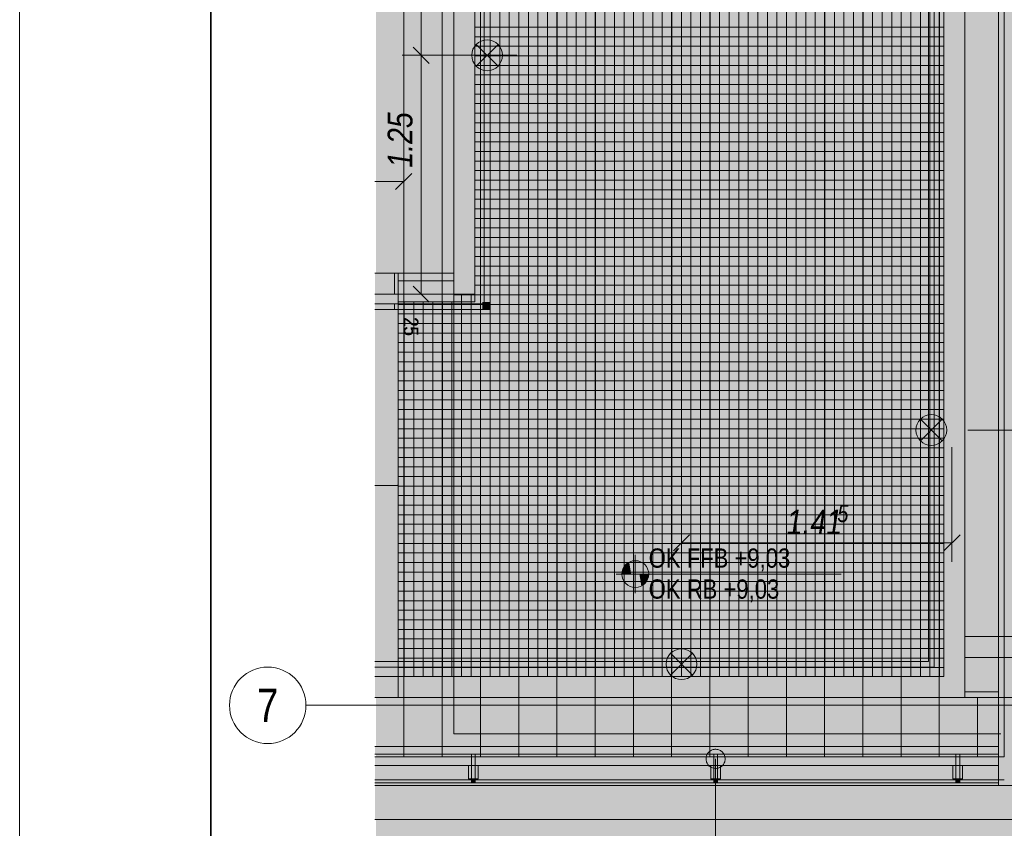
# Model space of a CAD drawing. Extents: x -743 to 300, y 62 to 1112.
# Tile 2 of 179: x -720 to -617, y 207 to 292. Entities that reach past the tile are written whole.
import ezdxf
from ezdxf.enums import TextEntityAlignment as Align
from ezdxf.lldxf.tags import DXFTag

# ---------------------------------------------------------------- set-up
doc = ezdxf.new("R2010")
doc.units = 0
doc.layers.get('0').update_dxf_attribs({"lineweight": 13})
for name, color, linetype, lineweight, true_color in [('00_ E_ST_Handlaufleuchte', 7, 'Continuous', 13, 0xb2b200), ('00_E_ST_Handlaufleuchte_Bem', 7, 'Continuous', 5, 0x7d7d00), ('00_E_ST_Handlaufleuchte_Kabel', 3, 'Continuous', 18, 0x00ff00), ('00_E_ST_Handlaufleuchte–Handlauf-Position', 7, 'Continuous', 5, 0x0000b2), ('30 -33 Aussenwände- 7 Fassade_ Elemente', 7, 'Continuous', 9, 0x00aacc), ('30 -34 Innenwände- 1 tragend', 7, 'Continuous', 13, 0xdd0806), ('30 -34 Innenwände- 6 Elemente', 7, 'Continuous', 9, 0xff6633), ('30 -35 Decken- 2.2 Treppen Außen', 9, 'Continuous', 9, 0x808080), ('30 -36 Dächer- 3 Dachbeläge', 7, 'Continuous', 15, 0x9999ff), ('30 -36 Dächer- 4 Dachbekleidungen', 7, 'Continuous', 9, 0xccccff), ('60- 61 allgemeine Ausstattung- 4 Terrassen', 9, 'Continuous', 9, 0x808080), ('70 -72 Beschriftung- 1 Beschriftung allgemein', 7, 'Continuous', 9, 0xff6633), ('iwb_Layout Achsbezeichung', 1, 'Continuous', 13, 0xff0000), ('iwb_Layout BA_Markierung', 7, 'Continuous', 9, 0xbadcdc)]:
    doc.layers.add(name, color=color, linetype=linetype, lineweight=lineweight, true_color=true_color)
for name, color, linetype, lineweight in [('40 -41 Abwasser_Wasser_Gas- 2 Wasser-1', 7, 'Continuous', 15), ('70 -71 Achsen- 1 Gebäudeachsen', 7, 'STRICHPUNKT2-A06CPV7LL0', 18), ('70 -72 Beschriftung- 5 Höhenkoten-A06CPV7HL0', 7, 'Continuous', 15), ('iwb_Plankopf Rahmen', 7, 'Continuous', 35)]:
    doc.layers.add(name, color=color, linetype=linetype, lineweight=lineweight)
doc.styles.get("Standard").update_dxf_attribs({"font": 'ARIALN.TTF'})
tags = doc.linetypes.add('grob-A06CPV7GL0', pattern=[14, 3, -8, 3]).pattern_tags.tags
tags[8:9] = [DXFTag(74, 4), DXFTag(75, 0), DXFTag(340, '0'), DXFTag(46, 0.0), DXFTag(50, 0.0), DXFTag(44, 0.0), DXFTag(45, 0.0)]
tags[6:7] = [DXFTag(74, 4), DXFTag(75, 0), DXFTag(340, '0'), DXFTag(46, 0.0), DXFTag(50, 0.0), DXFTag(44, 0.0), DXFTag(45, 0.0)]
tags[4:5] = [DXFTag(74, 4), DXFTag(75, 0), DXFTag(340, '0'), DXFTag(46, 0.0), DXFTag(50, 0.0), DXFTag(44, 0.0), DXFTag(45, 0.0)]
tags = doc.linetypes.add('STRICHPUNKT2', pattern=[12.7, 6.35, -3.175, 0, -3.175]).pattern_tags.tags
tags[10:11] = [DXFTag(74, 4), DXFTag(75, 0), DXFTag(340, '0'), DXFTag(46, 0.0), DXFTag(50, 0.0), DXFTag(44, 0.0), DXFTag(45, 0.0)]
tags[8:9] = [DXFTag(74, 4), DXFTag(75, 0), DXFTag(340, '0'), DXFTag(46, 0.0), DXFTag(50, 0.0), DXFTag(44, 0.0), DXFTag(45, 0.0)]
tags[6:7] = [DXFTag(74, 4), DXFTag(75, 0), DXFTag(340, '0'), DXFTag(46, 0.0), DXFTag(50, 0.0), DXFTag(44, 0.0), DXFTag(45, 0.0)]
tags[4:5] = [DXFTag(74, 4), DXFTag(75, 0), DXFTag(340, '0'), DXFTag(46, 0.0), DXFTag(50, 0.0), DXFTag(44, 0.0), DXFTag(45, 0.0)]
tags = doc.linetypes.add('STRICHPUNKT2-A06CPV7LL0', pattern=[12.7, 6.35, -3.175, 0, -3.175]).pattern_tags.tags
tags[10:11] = [DXFTag(74, 4), DXFTag(75, 0), DXFTag(340, '0'), DXFTag(46, 0.0), DXFTag(50, 0.0), DXFTag(44, 0.0), DXFTag(45, 0.0)]
tags[8:9] = [DXFTag(74, 4), DXFTag(75, 0), DXFTag(340, '0'), DXFTag(46, 0.0), DXFTag(50, 0.0), DXFTag(44, 0.0), DXFTag(45, 0.0)]
tags[6:7] = [DXFTag(74, 4), DXFTag(75, 0), DXFTag(340, '0'), DXFTag(46, 0.0), DXFTag(50, 0.0), DXFTag(44, 0.0), DXFTag(45, 0.0)]
tags[4:5] = [DXFTag(74, 4), DXFTag(75, 0), DXFTag(340, '0'), DXFTag(46, 0.0), DXFTag(50, 0.0), DXFTag(44, 0.0), DXFTag(45, 0.0)]

# ---------------------------------------------------------------- blocks, each defined once
blk = doc.blocks.new('Polygon-A06CPV78L0')
at = {"color": 0, "linetype": 'ByBlock', "lineweight": -2, "ltscale": 0.13}
blk.add_solid([(-611.22, 86.2), (-682.36, 86.01), (-611.05, 1083.81), (-682.36, 1083.81)], dxfattribs=at)
blk = doc.blocks.new('Referenz-A06CPV7ML0')
at = {"layer": '30 -33 Aussenwände- 7 Fassade_ Elemente', "color": 0, "linetype": 'Continuous', "ltscale": 0.13}
for p, q in [((-616.65, 220.71), (-616.65, 377.11)), ((-617.25, 221.31), (-617.25, 376.51)), ((-620.79, 372.97), (-620.79, 221.31)), ((-620.79, 372.97), (-620.79, 220.71)), ((-620.79, 221.31), (-617.25, 221.31)), ((-620.79, 220.71), (-616.65, 220.71)), ((-616.65, 212.11), (-682.49, 212.11))]:
    blk.add_line(p, q, dxfattribs=at)
at = {"layer": '30 -33 Aussenwände- 7 Fassade_ Elemente', "color": 0}
for p, q in [((-682.49, 211.51), (-610.25, 211.51)), ((-610.25, 207.97), (-682.49, 207.97))]:
    blk.add_line(p, q, dxfattribs=at)
at = {"layer": '30 -33 Aussenwände- 7 Fassade_ Elemente', "color": 7, "true_color": 0xffffff}
for points in [[(-682.49, 211.51), (-610.25, 211.51), (-610.25, 207.97)], [(-682.49, 211.51), (-610.25, 207.97), (-682.49, 209.69)], [(-682.49, 209.69), (-610.25, 207.97), (-682.49, 207.97)]]:
    blk.add_solid(points, dxfattribs=at)
at = {"layer": '30 -34 Innenwände- 1 tragend', "color": 0, "lineweight": -2}
for p, q in [((-680.05, 265.11), (-674.25, 265.11)), ((-680.05, 220.71), (-680.05, 265.11)), ((-674.25, 265.11), (-674.25, 220.71)), ((-674.25, 220.71), (-680.05, 220.71))]:
    blk.add_line(p, q, dxfattribs=at)
at = {"layer": '30 -34 Innenwände- 6 Elemente', "color": 0, "linetype": 'Continuous', "ltscale": 0.13}
for p, q in [((-671.05, 380.31), (-671.05, 261.91)), ((-670.45, 261.31), (-670.45, 380.91)), ((-624.59, 380.91), (-624.59, 224.51)), ((-623.99, 223.91), (-623.99, 380.31)), ((-672.05, 262.91), (-672.05, 379.31)), ((-622.99, 379.31), (-622.99, 222.91)), ((-674.25, 377.11), (-674.25, 265.11)), ((-620.79, 220.71), (-620.79, 377.11)), ((-674.25, 265.11), (-680.43, 265.11)), ((-680.43, 265.11), (-680.43, 262.91)), ((-680.43, 262.91), (-672.05, 262.91)), ((-671.05, 261.91), (-680.43, 261.91)), ((-680.43, 261.91), (-680.43, 261.31)), ((-680.43, 261.31), (-670.45, 261.31)), ((76.46, 227.11), (-620.79, 227.11)), ((-620.79, 227.11), (-620.79, 224.91)), ((-620.79, 224.91), (76.46, 224.91)), ((-624.59, 224.51), (-680.05, 224.51)), ((-680.05, 224.51), (-680.05, 223.91)), ((-680.05, 223.91), (-623.99, 223.91)), ((-622.99, 222.91), (-680.05, 222.91)), ((-680.05, 222.91), (-680.05, 220.71)), ((-680.05, 220.71), (-620.79, 220.71))]:
    blk.add_line(p, q, dxfattribs=at)
at = {"layer": '30 -35 Decken- 2.2 Treppen Außen', "color": 0, "linetype": 'grob-A06CPV7GL0', "ltscale": 0.13}
for p, q in [((-680.05, 265.11), (-682.49, 265.11)), ((-680.05, 220.71), (-680.05, 265.11)), ((-680.05, 262.91), (-680.05, 265.11)), ((-682.49, 262.91), (-680.05, 262.91)), ((-682.49, 262.91), (-680.05, 262.91)), ((-682.49, 242.91), (-680.05, 242.91)), ((-682.49, 222.91), (-680.05, 222.91)), ((-680.05, 222.91), (-682.49, 222.91)), ((-680.05, 220.71), (-680.05, 222.91)), ((-682.49, 220.71), (-680.05, 220.71))]:
    blk.add_line(p, q, dxfattribs=at)
at = {"layer": '30 -35 Decken- 2.2 Treppen Außen', "color": 0, "linetype": 'Continuous', "ltscale": 0.13}
for p, q in [((-682.49, 265.11), (-680.05, 265.11)), ((-680.05, 265.11), (-682.49, 265.11)), ((-680.05, 265.11), (-680.05, 262.91)), ((-680.05, 220.71), (-680.05, 265.11)), ((-680.05, 262.91), (-680.05, 265.11)), ((-680.05, 262.91), (-682.49, 262.91)), ((-682.49, 262.91), (-680.05, 262.91)), ((-682.49, 262.91), (-680.05, 262.91)), ((-682.49, 261.91), (-680.05, 261.91)), ((-680.05, 261.91), (-682.49, 261.91)), ((-680.05, 261.91), (-680.05, 261.31)), ((-680.05, 261.31), (-680.05, 261.91)), ((-680.05, 261.31), (-682.49, 261.31)), ((-682.49, 261.31), (-680.05, 261.31)), ((-682.49, 242.91), (-680.05, 242.91)), ((-680.05, 224.51), (-682.49, 224.51)), ((-682.49, 224.51), (-680.05, 224.51)), ((-682.49, 223.91), (-680.05, 223.91)), ((-680.05, 223.91), (-682.49, 223.91)), ((-680.05, 223.91), (-680.05, 224.51)), ((-680.05, 224.51), (-680.05, 223.91)), ((-680.05, 222.91), (-682.49, 222.91)), ((-682.49, 222.91), (-680.05, 222.91)), ((-680.05, 222.91), (-682.49, 222.91)), ((-680.05, 220.71), (-680.05, 222.91)), ((-680.05, 220.71), (-680.05, 222.91)), ((-682.49, 220.71), (-680.05, 220.71)), ((-682.49, 220.71), (-680.05, 220.71))]:
    blk.add_line(p, q, dxfattribs=at)
at = {"layer": '30 -35 Decken- 2.2 Treppen Außen', "color": 0, "linetype": 'Continuous', "lineweight": 5, "ltscale": 0.13}
for p, q in [((-680.11, 242.93), (-680.05, 242.91)), ((-680.11, 242.9), (-680.11, 242.93)), ((-680.05, 242.91), (-680.11, 242.9))]:
    blk.add_line(p, q, dxfattribs=at)
at = {"layer": '30 -35 Decken- 2.2 Treppen Außen', "color": 7, "linetype": 'Continuous', "ltscale": 0.13, "true_color": 0xffffff}
for points in [[(-682.49, 265.11), (-680.05, 265.11), (-680.05, 262.91)], [(-682.49, 265.11), (-680.05, 262.91), (-682.49, 262.95)], [(-682.49, 262.95), (-680.05, 262.91), (-682.49, 262.91)], [(-682.49, 261.91), (-680.05, 261.91), (-680.05, 261.31)], [(-682.49, 261.91), (-680.05, 261.31), (-682.49, 261.32)], [(-682.49, 261.32), (-680.05, 261.31), (-682.49, 261.31)], [(-682.49, 223.91), (-680.05, 223.91), (-680.05, 224.51)], [(-682.49, 223.91), (-680.05, 224.51), (-682.49, 224.5)], [(-682.49, 224.5), (-680.05, 224.51), (-682.49, 224.51)], [(-682.49, 220.71), (-680.05, 220.71), (-680.05, 222.91)], [(-682.49, 220.71), (-680.05, 222.91), (-682.49, 222.87)], [(-682.49, 222.87), (-680.05, 222.91), (-682.49, 222.91)]]:
    blk.add_solid(points, dxfattribs=at)
at = {"layer": '30 -35 Decken- 2.2 Treppen Außen', "color": 7, "linetype": 'grob-A06CPV7GL0', "lineweight": 5, "ltscale": 0.13, "true_color": 0xffffff}
for points in [[(-682.49, 222.91), (-680.05, 222.91), (-680.05, 262.91)], [(-682.49, 222.91), (-680.05, 262.91), (-682.49, 246.1)], [(-682.49, 246.1), (-680.05, 262.91), (-682.49, 262.91)]]:
    blk.add_solid(points, dxfattribs=at)
at = {"layer": '30 -36 Dächer- 3 Dachbeläge', "color": 0, "linetype": 'Continuous', "ltscale": 0.15}
for p, q in [((-617.25, 377.11), (-617.25, 211.51)), ((-682.49, 214.51), (-617.25, 214.51)), ((-617.25, 214.51), (-617.25, 211.51)), ((-617.25, 211.51), (-682.49, 211.51)), ((-617.25, 211.51), (76.46, 211.51))]:
    blk.add_line(p, q, dxfattribs=at)
at = {"layer": '30 -36 Dächer- 3 Dachbeläge', "color": 0, "lineweight": 9}
for p, q in [((-671.99, 212.21), (-672.39, 212.21)), ((-672.39, 212.21), (-672.39, 211.81)), ((-671.99, 211.81), (-671.99, 212.21)), ((-646.65, 212.21), (-647.05, 212.21)), ((-647.05, 212.21), (-647.05, 211.81)), ((-646.65, 211.81), (-646.65, 212.21)), ((-621.32, 212.21), (-621.72, 212.21)), ((-621.72, 212.21), (-621.72, 211.81)), ((-621.32, 211.81), (-621.32, 212.21))]:
    blk.add_line(p, q, dxfattribs=at)
at = {"layer": '30 -36 Dächer- 3 Dachbeläge', "color": 0, "lineweight": 0}
for points in [[(-617.25, 211.51), (-617.25, 377.11), (-614.65, 211.51)], [(-614.65, 214.11), (-617.25, 377.11), (-614.65, 377.11)], [(-614.65, 211.51), (-617.25, 377.11), (-614.65, 214.11)], [(-617.25, 211.51), (-682.49, 212.28), (-682.49, 214.51)], [(-617.25, 211.51), (-682.49, 214.51), (-617.25, 214.51)], [(-682.49, 212.28), (-617.25, 211.51), (-682.49, 211.51)], [(-672.39, 212.21), (-671.99, 212.21), (-672.39, 211.81)], [(-672.39, 211.81), (-671.99, 212.21), (-671.99, 211.81)], [(-647.05, 212.21), (-646.65, 212.21), (-647.05, 211.81)], [(-647.05, 211.81), (-646.65, 212.21), (-646.65, 211.81)], [(-621.72, 212.21), (-621.32, 212.21), (-621.72, 211.81)], [(-621.72, 211.81), (-621.32, 212.21), (-621.32, 211.81)]]:
    blk.add_solid(points, dxfattribs=at)
at = {"layer": '30 -36 Dächer- 4 Dachbekleidungen', "color": 0, "linetype": 'Continuous', "ltscale": 0.13}
for p, q in [((76.46, 227.11), (-620.79, 227.11)), ((-620.79, 227.11), (-620.79, 224.91)), ((-620.79, 224.91), (76.46, 224.91)), ((-617.25, 215.61), (-682.49, 215.61)), ((-617.25, 214.81), (-617.25, 215.61)), ((-682.49, 214.81), (-617.25, 214.81)), ((-671.99, 214.81), (-672.39, 214.81)), ((-672.39, 214.81), (-672.39, 213.61)), ((-671.99, 213.61), (-671.99, 214.81)), ((-646.65, 214.81), (-647.05, 214.81)), ((-647.05, 214.81), (-647.05, 213.61)), ((-646.65, 213.61), (-646.65, 214.81)), ((-621.32, 214.81), (-621.72, 214.81)), ((-621.72, 214.81), (-621.72, 213.61)), ((-621.32, 213.61), (-621.32, 214.81)), ((-617.25, 213.61), (-682.49, 213.61)), ((-672.69, 213.61), (-672.69, 212.21)), ((-672.39, 212.21), (-672.39, 213.61)), ((-671.99, 213.61), (-671.99, 212.21)), ((-671.69, 213.61), (-671.69, 212.21)), ((-647.35, 213.61), (-647.35, 212.21)), ((-647.05, 212.21), (-647.05, 213.61)), ((-646.65, 213.61), (-646.65, 212.21)), ((-646.35, 213.61), (-646.35, 212.21)), ((-622.02, 213.61), (-622.02, 212.21)), ((-621.72, 212.21), (-621.72, 213.61)), ((-621.32, 213.61), (-621.32, 212.21)), ((-621.02, 213.61), (-621.02, 212.21)), ((-617.25, 211.81), (-617.25, 213.61)), ((-672.69, 212.21), (-672.39, 212.21)), ((-671.99, 212.21), (-672.39, 212.21)), ((-671.69, 212.21), (-671.99, 212.21)), ((-647.35, 212.21), (-647.05, 212.21)), ((-646.65, 212.21), (-647.05, 212.21)), ((-646.35, 212.21), (-646.65, 212.21)), ((-622.02, 212.21), (-621.72, 212.21)), ((-621.32, 212.21), (-621.72, 212.21)), ((-621.02, 212.21), (-621.32, 212.21)), ((-682.49, 211.81), (-617.25, 211.81))]:
    blk.add_line(p, q, dxfattribs=at)
at = {"layer": '30 -36 Dächer- 4 Dachbekleidungen', "color": 7, "linetype": 'Continuous', "ltscale": 0.13, "true_color": 0xffffff}
for points in [[(-682.49, 214.81), (-617.25, 214.81), (-617.25, 215.61)], [(-682.49, 214.81), (-617.25, 215.61), (-682.49, 215.41)], [(-682.49, 215.41), (-617.25, 215.61), (-682.49, 215.61)], [(-617.25, 211.81), (-617.25, 213.61), (-682.49, 213.15)], [(-617.25, 213.61), (-682.49, 213.15), (-682.49, 213.61)], [(-617.25, 211.81), (-682.49, 213.15), (-682.49, 211.81)]]:
    blk.add_solid(points, dxfattribs=at)
at = {"layer": '40 -41 Abwasser_Wasser_Gas- 2 Wasser-1', "color": 0, "linetype": 'Continuous', "ltscale": 0.15}
for p, q in [((-647.2, 215.25), (-647.11, 215.28)), ((-647.11, 215.28), (-647.01, 215.3)), ((-647.01, 215.3), (-646.92, 215.31)), ((-646.92, 215.31), (-646.82, 215.31)), ((-646.82, 215.31), (-646.72, 215.3)), ((-646.72, 215.3), (-646.62, 215.29)), ((-646.62, 215.29), (-646.53, 215.26)), ((-647.85, 214.34), (-647.84, 214.44)), ((-647.85, 214.25), (-647.85, 214.34)), ((-647.84, 214.15), (-647.85, 214.25)), ((-647.84, 214.44), (-647.83, 214.54)), ((-647.83, 214.54), (-647.8, 214.63)), ((-647.8, 214.63), (-647.76, 214.72)), ((-647.76, 214.72), (-647.72, 214.81)), ((-647.72, 214.81), (-647.66, 214.89)), ((-647.66, 214.89), (-647.6, 214.97)), ((-647.6, 214.97), (-647.54, 215.04)), ((-647.54, 215.04), (-647.46, 215.11)), ((-647.46, 215.11), (-647.38, 215.16)), ((-647.38, 215.16), (-647.29, 215.21)), ((-647.29, 215.21), (-647.2, 215.25)), ((-646.53, 215.26), (-646.44, 215.22)), ((-646.44, 215.22), (-646.35, 215.18)), ((-646.35, 215.18), (-646.27, 215.12)), ((-646.27, 215.12), (-646.19, 215.06)), ((-646.19, 215.06), (-646.12, 215)), ((-646.12, 215), (-646.06, 214.92)), ((-646.06, 214.92), (-646, 214.84)), ((-646, 214.84), (-645.96, 214.75)), ((-645.96, 214.75), (-645.92, 214.66)), ((-645.92, 214.66), (-645.89, 214.57)), ((-645.89, 214.57), (-645.87, 214.47)), ((-645.87, 214.47), (-645.85, 214.38)), ((-645.85, 214.28), (-645.86, 214.18)), ((-645.85, 214.38), (-645.85, 214.28)), ((-647.82, 214.05), (-647.84, 214.15)), ((-647.79, 213.96), (-647.82, 214.05)), ((-647.75, 213.87), (-647.79, 213.96)), ((-647.7, 213.78), (-647.75, 213.87)), ((-647.65, 213.7), (-647.7, 213.78)), ((-647.58, 213.63), (-647.65, 213.7)), ((-647.51, 213.56), (-647.58, 213.63)), ((-647.43, 213.5), (-647.51, 213.56)), ((-647.35, 213.45), (-647.43, 213.5)), ((-647.26, 213.4), (-647.35, 213.45)), ((-647.17, 213.37), (-647.26, 213.4)), ((-647.08, 213.34), (-647.17, 213.37)), ((-646.98, 213.32), (-647.08, 213.34)), ((-646.88, 213.31), (-646.98, 213.32)), ((-646.79, 213.31), (-646.88, 213.31)), ((-646.69, 213.33), (-646.79, 213.31)), ((-646.59, 213.35), (-646.69, 213.33)), ((-646.5, 213.38), (-646.59, 213.35)), ((-646.41, 213.42), (-646.5, 213.38)), ((-646.32, 213.46), (-646.41, 213.42)), ((-646.24, 213.52), (-646.32, 213.46)), ((-646.17, 213.58), (-646.24, 213.52)), ((-646.1, 213.65), (-646.17, 213.58)), ((-646.04, 213.73), (-646.1, 213.65)), ((-645.99, 213.81), (-646.04, 213.73)), ((-645.94, 213.9), (-645.99, 213.81)), ((-645.9, 213.99), (-645.94, 213.9)), ((-645.88, 214.09), (-645.9, 213.99)), ((-645.86, 214.18), (-645.88, 214.09))]:
    blk.add_line(p, q, dxfattribs=at)
at = {"layer": '60- 61 allgemeine Ausstattung- 4 Terrassen', "color": 0}
for p, q in [((-672.05, 377.11), (-672.05, 262.91)), ((-672.05, 377.11), (-672.05, 262.11)), ((-671.43, 222.91), (-671.43, 377.11)), ((-671.43, 222.91), (-671.43, 377.11)), ((-670.43, 222.91), (-670.43, 377.11)), ((-670.43, 222.91), (-670.43, 377.11)), ((-669.43, 222.91), (-669.43, 377.11)), ((-669.43, 222.91), (-669.43, 377.11)), ((-668.43, 222.91), (-668.43, 377.11)), ((-668.43, 222.91), (-668.43, 377.11)), ((-667.43, 222.91), (-667.43, 377.11)), ((-667.43, 222.91), (-667.43, 377.11)), ((-666.43, 222.91), (-666.43, 377.11)), ((-666.43, 222.91), (-666.43, 377.11)), ((-665.43, 222.91), (-665.43, 377.11)), ((-665.43, 222.91), (-665.43, 377.11)), ((-664.43, 222.91), (-664.43, 377.11)), ((-664.43, 222.91), (-664.43, 377.11)), ((-663.43, 222.91), (-663.43, 377.11)), ((-663.43, 222.91), (-663.43, 377.11)), ((-662.43, 222.91), (-662.43, 377.11)), ((-662.43, 222.91), (-662.43, 377.11)), ((-661.43, 222.91), (-661.43, 377.11)), ((-661.43, 222.91), (-661.43, 377.11)), ((-660.43, 222.91), (-660.43, 377.11)), ((-660.43, 222.91), (-660.43, 377.11)), ((-659.43, 222.91), (-659.43, 377.11)), ((-659.43, 222.91), (-659.43, 377.11)), ((-658.43, 222.91), (-658.43, 377.11)), ((-658.43, 222.91), (-658.43, 377.11)), ((-657.43, 222.91), (-657.43, 377.11)), ((-657.43, 222.91), (-657.43, 377.11)), ((-656.43, 222.91), (-656.43, 377.11)), ((-656.43, 222.91), (-656.43, 377.11)), ((-655.43, 222.91), (-655.43, 377.11)), ((-655.43, 222.91), (-655.43, 377.11)), ((-654.43, 222.91), (-654.43, 377.11)), ((-654.43, 222.91), (-654.43, 377.11)), ((-653.43, 222.91), (-653.43, 377.11)), ((-653.43, 222.91), (-653.43, 377.11)), ((-652.43, 222.91), (-652.43, 377.11)), ((-652.43, 222.91), (-652.43, 377.11)), ((-651.43, 222.91), (-651.43, 377.11)), ((-651.43, 222.91), (-651.43, 377.11)), ((-650.43, 222.91), (-650.43, 377.11)), ((-650.43, 222.91), (-650.43, 377.11)), ((-649.43, 222.91), (-649.43, 377.11)), ((-649.43, 222.91), (-649.43, 377.11)), ((-648.43, 222.91), (-648.43, 377.11)), ((-648.43, 222.91), (-648.43, 377.11)), ((-647.43, 222.91), (-647.43, 377.11)), ((-647.43, 222.91), (-647.43, 377.11)), ((-646.43, 222.91), (-646.43, 377.11)), ((-646.43, 222.91), (-646.43, 377.11)), ((-645.43, 222.91), (-645.43, 377.11)), ((-645.43, 222.91), (-645.43, 377.11)), ((-644.43, 222.91), (-644.43, 377.11)), ((-644.43, 222.91), (-644.43, 377.11)), ((-643.43, 222.91), (-643.43, 377.11)), ((-643.43, 222.91), (-643.43, 377.11)), ((-642.43, 222.91), (-642.43, 377.11)), ((-642.43, 222.91), (-642.43, 377.11)), ((-641.43, 222.91), (-641.43, 377.11)), ((-641.43, 222.91), (-641.43, 377.11)), ((-640.43, 222.91), (-640.43, 377.11)), ((-640.43, 222.91), (-640.43, 377.11)), ((-639.43, 222.91), (-639.43, 377.11)), ((-639.43, 222.91), (-639.43, 377.11)), ((-638.43, 222.91), (-638.43, 377.11)), ((-638.43, 222.91), (-638.43, 377.11)), ((-637.43, 222.91), (-637.43, 377.11)), ((-637.43, 222.91), (-637.43, 377.11)), ((-636.43, 222.91), (-636.43, 377.11)), ((-636.43, 222.91), (-636.43, 377.11)), ((-635.43, 222.91), (-635.43, 377.11)), ((-635.43, 222.91), (-635.43, 377.11)), ((-634.43, 222.91), (-634.43, 377.11)), ((-634.43, 222.91), (-634.43, 377.11)), ((-633.43, 222.91), (-633.43, 377.11)), ((-633.43, 222.91), (-633.43, 377.11)), ((-632.43, 222.91), (-632.43, 377.11)), ((-632.43, 222.91), (-632.43, 377.11)), ((-631.43, 222.91), (-631.43, 377.11)), ((-631.43, 222.91), (-631.43, 377.11)), ((-630.43, 222.91), (-630.43, 377.11)), ((-630.43, 222.91), (-630.43, 377.11)), ((-629.43, 222.91), (-629.43, 377.11)), ((-629.43, 222.91), (-629.43, 377.11)), ((-628.43, 222.91), (-628.43, 377.11)), ((-628.43, 222.91), (-628.43, 377.11)), ((-627.43, 222.91), (-627.43, 377.11)), ((-627.43, 222.91), (-627.43, 377.11)), ((-626.43, 222.91), (-626.43, 377.11)), ((-626.43, 222.91), (-626.43, 377.11)), ((-625.43, 222.91), (-625.43, 377.11)), ((-625.43, 222.91), (-625.43, 377.11)), ((-624.43, 222.91), (-624.43, 377.11)), ((-624.43, 222.91), (-624.43, 377.11)), ((-623.43, 222.91), (-623.43, 377.11)), ((-623.43, 222.91), (-623.43, 377.11)), ((-622.99, 222.91), (-622.99, 377.11)), ((-622.99, 222.91), (-622.99, 377.11)), ((-679.45, 214.51), (-679.45, 336.31)), ((-675.45, 214.51), (-675.45, 336.31)), ((-671.45, 214.51), (-671.45, 336.31)), ((-667.45, 214.51), (-667.45, 336.31)), ((-663.45, 214.51), (-663.45, 336.31)), ((-659.45, 214.51), (-659.45, 336.31)), ((-655.45, 214.51), (-655.45, 336.31)), ((-651.45, 214.51), (-651.45, 336.31)), ((-647.45, 214.51), (-647.45, 336.31)), ((-643.45, 214.51), (-643.45, 336.31)), ((-639.45, 214.51), (-639.45, 336.31)), ((-635.45, 214.51), (-635.45, 336.31)), ((-631.45, 214.51), (-631.45, 336.31)), ((-627.45, 214.51), (-627.45, 336.31)), ((-623.45, 214.51), (-623.45, 336.31)), ((-620.79, 220.71), (-620.79, 336.31)), ((-672.05, 290.85), (-622.99, 290.85)), ((-672.05, 290.85), (-622.99, 290.85)), ((-672.05, 289.85), (-622.99, 289.85)), ((-672.05, 289.85), (-622.99, 289.85)), ((-672.05, 288.85), (-622.99, 288.85)), ((-672.05, 288.85), (-622.99, 288.85)), ((-672.05, 287.85), (-622.99, 287.85)), ((-672.05, 287.85), (-622.99, 287.85)), ((-672.05, 286.85), (-622.99, 286.85)), ((-672.05, 286.85), (-622.99, 286.85)), ((-672.05, 285.85), (-622.99, 285.85)), ((-672.05, 285.85), (-622.99, 285.85)), ((-672.05, 284.85), (-622.99, 284.85)), ((-672.05, 284.85), (-622.99, 284.85)), ((-672.05, 283.85), (-622.99, 283.85)), ((-672.05, 283.85), (-622.99, 283.85)), ((-672.05, 282.85), (-622.99, 282.85)), ((-672.05, 282.85), (-622.99, 282.85)), ((-672.05, 281.85), (-622.99, 281.85)), ((-672.05, 281.85), (-622.99, 281.85)), ((-672.05, 280.85), (-622.99, 280.85)), ((-672.05, 280.85), (-622.99, 280.85)), ((-672.05, 279.85), (-622.99, 279.85)), ((-672.05, 279.85), (-622.99, 279.85)), ((-672.05, 278.85), (-622.99, 278.85)), ((-672.05, 278.85), (-622.99, 278.85)), ((-672.05, 277.85), (-622.99, 277.85)), ((-672.05, 277.85), (-622.99, 277.85)), ((-672.05, 276.85), (-622.99, 276.85)), ((-672.05, 276.85), (-622.99, 276.85)), ((-672.05, 275.85), (-622.99, 275.85)), ((-672.05, 275.85), (-622.99, 275.85)), ((-672.05, 274.85), (-622.99, 274.85)), ((-672.05, 274.85), (-622.99, 274.85)), ((-672.05, 273.85), (-622.99, 273.85)), ((-672.05, 273.85), (-622.99, 273.85)), ((-672.05, 272.85), (-622.99, 272.85)), ((-672.05, 272.85), (-622.99, 272.85)), ((-672.05, 271.85), (-622.99, 271.85)), ((-672.05, 271.85), (-622.99, 271.85)), ((-672.05, 270.85), (-622.99, 270.85)), ((-672.05, 270.85), (-622.99, 270.85)), ((-672.05, 269.85), (-622.99, 269.85)), ((-672.05, 269.85), (-622.99, 269.85)), ((-672.05, 268.85), (-622.99, 268.85)), ((-672.05, 268.85), (-622.99, 268.85)), ((-672.05, 267.85), (-622.99, 267.85)), ((-672.05, 267.85), (-622.99, 267.85)), ((-672.05, 266.85), (-622.99, 266.85)), ((-672.05, 266.85), (-622.99, 266.85)), ((-672.05, 265.85), (-622.99, 265.85)), ((-672.05, 265.85), (-622.99, 265.85)), ((-682.49, 265.11), (-680.05, 265.11)), ((-680.05, 265.11), (-680.05, 220.71)), ((-672.05, 264.85), (-622.99, 264.85)), ((-672.05, 264.85), (-622.99, 264.85)), ((-672.05, 263.85), (-622.99, 263.85)), ((-672.05, 263.85), (-622.99, 263.85)), ((-672.05, 262.91), (-674.25, 262.91)), ((-674.25, 262.91), (-674.25, 222.91)), ((-674.25, 262.85), (-622.99, 262.85)), ((-673.43, 222.91), (-673.43, 262.91)), ((-672.43, 222.91), (-672.43, 262.91)), ((-672.05, 262.85), (-622.99, 262.85)), ((-672.05, 262.11), (-680.05, 262.11)), ((-680.05, 262.11), (-680.05, 222.91)), ((-680.05, 261.85), (-622.99, 261.85)), ((-679.43, 222.91), (-679.43, 262.11)), ((-678.43, 222.91), (-678.43, 262.11)), ((-677.43, 222.91), (-677.43, 262.11)), ((-676.43, 222.91), (-676.43, 262.11)), ((-675.43, 222.91), (-675.43, 262.11)), ((-674.43, 222.91), (-674.43, 262.11)), ((-674.25, 261.85), (-622.99, 261.85)), ((-673.43, 222.91), (-673.43, 262.11)), ((-672.43, 222.91), (-672.43, 262.11)), ((-680.05, 260.85), (-622.99, 260.85)), ((-674.25, 260.85), (-622.99, 260.85)), ((-680.05, 259.85), (-622.99, 259.85)), ((-674.25, 259.85), (-622.99, 259.85)), ((-680.05, 258.85), (-622.99, 258.85)), ((-674.25, 258.85), (-622.99, 258.85)), ((-680.05, 257.85), (-622.99, 257.85)), ((-674.25, 257.85), (-622.99, 257.85)), ((-680.05, 256.85), (-622.99, 256.85)), ((-674.25, 256.85), (-622.99, 256.85)), ((-680.05, 255.85), (-622.99, 255.85)), ((-674.25, 255.85), (-622.99, 255.85)), ((-680.05, 254.85), (-622.99, 254.85)), ((-674.25, 254.85), (-622.99, 254.85)), ((-680.05, 253.85), (-622.99, 253.85)), ((-674.25, 253.85), (-622.99, 253.85)), ((-680.05, 252.85), (-622.99, 252.85)), ((-674.25, 252.85), (-622.99, 252.85)), ((-680.05, 251.85), (-622.99, 251.85)), ((-674.25, 251.85), (-622.99, 251.85)), ((-680.05, 250.85), (-622.99, 250.85)), ((-674.25, 250.85), (-622.99, 250.85)), ((-680.05, 249.85), (-622.99, 249.85)), ((-674.25, 249.85), (-622.99, 249.85)), ((-680.05, 248.85), (-622.99, 248.85)), ((-674.25, 248.85), (-622.99, 248.85)), ((-680.05, 247.85), (-622.99, 247.85)), ((-674.25, 247.85), (-622.99, 247.85)), ((-680.05, 246.85), (-622.99, 246.85)), ((-674.25, 246.85), (-622.99, 246.85)), ((-680.05, 245.85), (-622.99, 245.85)), ((-674.25, 245.85), (-622.99, 245.85)), ((-680.05, 244.85), (-622.99, 244.85)), ((-674.25, 244.85), (-622.99, 244.85)), ((-680.05, 243.85), (-622.99, 243.85)), ((-674.25, 243.85), (-622.99, 243.85)), ((-680.05, 242.85), (-622.99, 242.85)), ((-674.25, 242.85), (-622.99, 242.85)), ((-680.05, 241.85), (-622.99, 241.85)), ((-674.25, 241.85), (-622.99, 241.85)), ((-680.05, 240.85), (-622.99, 240.85)), ((-674.25, 240.85), (-622.99, 240.85)), ((-680.05, 239.85), (-622.99, 239.85)), ((-674.25, 239.85), (-622.99, 239.85)), ((-680.05, 238.85), (-622.99, 238.85)), ((-674.25, 238.85), (-622.99, 238.85)), ((-680.05, 237.85), (-622.99, 237.85)), ((-674.25, 237.85), (-622.99, 237.85)), ((-680.05, 236.85), (-622.99, 236.85)), ((-674.25, 236.85), (-622.99, 236.85)), ((-680.05, 235.85), (-622.99, 235.85)), ((-680.05, 234.85), (-622.99, 234.85)), ((-674.25, 235.85), (-622.99, 235.85)), ((-674.25, 234.85), (-622.99, 234.85)), ((-680.05, 233.85), (-622.99, 233.85)), ((-674.25, 233.85), (-622.99, 233.85)), ((-680.05, 232.85), (-622.99, 232.85)), ((-674.25, 232.85), (-622.99, 232.85)), ((-680.05, 231.85), (-622.99, 231.85)), ((-674.25, 231.85), (-622.99, 231.85)), ((-680.05, 230.85), (-622.99, 230.85)), ((-674.25, 230.85), (-622.99, 230.85)), ((-680.05, 229.85), (-622.99, 229.85)), ((-674.25, 229.85), (-622.99, 229.85)), ((-680.05, 228.85), (-622.99, 228.85)), ((-674.25, 228.85), (-622.99, 228.85)), ((-680.05, 227.85), (-622.99, 227.85)), ((-674.25, 227.85), (-622.99, 227.85)), ((-680.05, 226.85), (-622.99, 226.85)), ((-674.25, 226.85), (-622.99, 226.85)), ((-680.05, 225.85), (-622.99, 225.85)), ((-674.25, 225.85), (-622.99, 225.85)), ((-680.05, 224.85), (-622.99, 224.85)), ((-674.25, 224.85), (-622.99, 224.85)), ((-680.05, 223.85), (-622.99, 223.85)), ((-674.25, 223.85), (-622.99, 223.85)), ((-680.05, 222.91), (-622.99, 222.91)), ((-674.25, 222.91), (-622.99, 222.91)), ((-680.05, 220.71), (-682.49, 220.71)), ((-616.65, 220.71), (-620.79, 220.71)), ((-619.45, 214.51), (-619.45, 220.71)), ((-616.65, 214.51), (-616.65, 220.71)), ((-682.49, 214.51), (-616.65, 214.51))]:
    blk.add_line(p, q, dxfattribs=at)
at = {"layer": '60- 61 allgemeine Ausstattung- 4 Terrassen', "color": 0, "linetype": 'grob-A06CPV7GL0', "ltscale": 0.13}
for p, q in [((-674.25, 372.97), (-674.25, 264.31)), ((-674.25, 264.31), (-680.05, 264.31)), ((-680.05, 264.31), (-680.05, 220.71)), ((-680.05, 220.71), (-674.25, 220.71)), ((-674.25, 220.71), (-674.25, 216.91)), ((-674.25, 216.91), (-617.02, 216.91))]:
    blk.add_line(p, q, dxfattribs=at)
at = {"layer": '70 -71 Achsen- 1 Gebäudeachsen', "color": 0, "linetype": 'STRICHPUNKT2-A06CPV7LL0', "ltscale": 0.18}
blk.add_line((-682.49, 219.91), (76.46, 219.91), dxfattribs=at)
at = {"layer": '70 -72 Beschriftung- 1 Beschriftung allgemein', "color": 0, "linetype": 'Continuous', "ltscale": 0.13}
blk.add_line((-646.85, 214.31), (-646.85, 204.02), dxfattribs=at)
at = {"layer": '70 -72 Beschriftung- 5 Höhenkoten-A06CPV7HL0', "color": 0, "linetype": 'Continuous', "ltscale": 0.15}
for p, q in [((-655.25, 231.64), (-655.25, 235.64)), ((-655.25, 233.64), (-655.25, 235.04)), ((-655.25, 235.04), (-655.25, 233.64)), ((-657.25, 233.64), (-633.7, 233.64)), ((-656.65, 233.64), (-655.25, 233.64)), ((-655.25, 233.64), (-656.65, 233.64)), ((-653.85, 233.64), (-655.25, 233.64)), ((-655.25, 233.64), (-655.25, 232.24)), ((-655.25, 233.64), (-653.85, 233.64)), ((-655.25, 232.24), (-655.25, 233.64))]:
    blk.add_line(p, q, dxfattribs=at)
for major_axis in [(0, 1.4), (1.4, 0), (-1.4, 0), (0, -1.4)]:
    blk.add_ellipse((-655.25, 233.64), major_axis=major_axis, ratio=1, start_param=0, end_param=1.570796, dxfattribs=at)
at = {"layer": '70 -72 Beschriftung- 5 Höhenkoten-A06CPV7HL0', "color": 0, "lineweight": 0}
for points in [[(-655.89, 233.64), (-656.07, 234.77), (-655.89, 234.89)], [(-655.68, 233.64), (-655.89, 234.89), (-655.68, 234.97)], [(-655.89, 233.64), (-655.89, 234.89), (-655.68, 233.64)], [(-655.47, 233.64), (-655.68, 234.97), (-655.47, 235.02)], [(-655.68, 233.64), (-655.68, 234.97), (-655.47, 233.64)], [(-655.25, 233.64), (-655.47, 235.02), (-655.25, 235.04)], [(-655.47, 233.64), (-655.47, 235.02), (-655.25, 233.64)], [(-656.63, 233.64), (-656.65, 233.64), (-656.63, 233.86)], [(-656.58, 233.64), (-656.63, 233.86), (-656.58, 234.07)], [(-656.63, 233.64), (-656.63, 233.86), (-656.58, 233.64)], [(-656.5, 233.64), (-656.58, 234.07), (-656.5, 234.28)], [(-656.58, 233.64), (-656.58, 234.07), (-656.5, 233.64)], [(-656.38, 233.64), (-656.5, 234.28), (-656.38, 234.46)], [(-656.5, 233.64), (-656.5, 234.28), (-656.38, 233.64)], [(-656.24, 233.64), (-656.38, 234.46), (-656.24, 234.63)], [(-656.38, 233.64), (-656.38, 234.46), (-656.24, 233.64)], [(-656.07, 233.64), (-656.24, 234.63), (-656.07, 234.77)], [(-656.24, 233.64), (-656.24, 234.63), (-656.07, 233.64)], [(-656.07, 233.64), (-656.07, 234.77), (-655.89, 233.64)], [(-655.25, 232.24), (-655.25, 233.64), (-655.03, 232.26)], [(-655.03, 232.26), (-655.25, 233.64), (-655.03, 233.64)], [(-655.03, 232.26), (-655.03, 233.64), (-654.82, 232.31)], [(-654.82, 232.31), (-655.03, 233.64), (-654.82, 233.64)], [(-654.82, 232.31), (-654.82, 233.64), (-654.62, 232.39)], [(-654.62, 232.39), (-654.82, 233.64), (-654.62, 233.64)], [(-654.62, 232.39), (-654.62, 233.64), (-654.43, 232.51)], [(-654.43, 232.51), (-654.62, 233.64), (-654.43, 233.64)], [(-654.43, 232.51), (-654.43, 233.64), (-654.26, 232.65)], [(-654.26, 232.65), (-654.43, 233.64), (-654.26, 233.64)], [(-654.26, 232.65), (-654.26, 233.64), (-654.12, 232.82)], [(-654.12, 232.82), (-654.26, 233.64), (-654.12, 233.64)], [(-654.12, 232.82), (-654.12, 233.64), (-654, 233.01)], [(-654, 233.01), (-654.12, 233.64), (-654, 233.64)], [(-654, 233.01), (-654, 233.64), (-653.92, 233.21)], [(-653.92, 233.21), (-654, 233.64), (-653.92, 233.64)], [(-653.92, 233.21), (-653.92, 233.64), (-653.87, 233.42)], [(-653.87, 233.42), (-653.92, 233.64), (-653.87, 233.64)], [(-653.87, 233.42), (-653.87, 233.64), (-653.85, 233.64)]]:
    blk.add_solid(points, dxfattribs=at)
at = {"layer": '30 -35 Decken- 2.2 Treppen Außen', "color": 0, "linetype": 'Continuous', "ltscale": 0.13, "insert": (-677.95, 260.52), "char_height": 1.5103, "attachment_point": 1, "rotation": 270.001}
blk.add_mtext('{\\fArial Narrow;25}', dxfattribs=at)
at = {"layer": '30 -35 Decken- 2.2 Treppen Außen', "color": 0, "linetype": 'ByBlock', "ltscale": 0.13, "insert": (-677.95, 260.47), "char_height": 1.5103, "attachment_point": 1, "rotation": 270.001}
blk.add_mtext('{\\fArial Narrow;25}', dxfattribs=at)
at = {"layer": '70 -72 Beschriftung- 5 Höhenkoten-A06CPV7HL0', "color": 0, "linetype": 'Continuous', "ltscale": 0.15, "char_height": 2.0138, "attachment_point": 1}
for s, insert in [('{\\fArial Narrow;OK FFB +9,03}', (-653.85, 236.32)), ('{\\fArial Narrow;OK RB +9,03}', (-653.85, 233.08))]:
    blk.add_mtext(s, dxfattribs=dict(at, insert=insert))
blk = doc.blocks.new('Blockreferenz-A06CPV7OL0')
at = {"lineweight": -2}
for points in [[(-651.56, 225.35), (-650.42, 224.21), (-651.56, 223.08), (-651.81, 223.41), (-651.98, 223.8), (-652.03, 224.21), (-651.98, 224.63), (-651.81, 225.02)], [(-650.42, 224.21), (-649.28, 225.35), (-649.03, 225.02), (-648.87, 224.63), (-648.81, 224.21), (-648.87, 223.8), (-649.03, 223.41), (-649.28, 223.08)]]:
    blk.add_hatch(color=0, dxfattribs=at).paths.add_polyline_path(points)
at = {"color": 0, "lineweight": -2}
for p, q in [((-651.56, 223.08), (-649.28, 225.35)), ((-651.56, 225.35), (-649.28, 223.08))]:
    blk.add_line(p, q, dxfattribs=at)
blk.add_circle((-650.42, 224.21), 1.61, dxfattribs=at)
blk = doc.blocks.new('Blockreferenz-A06CPV7QL0')
at = {"lineweight": -2}
for points in [[(-625.43, 249.85), (-624.29, 248.71), (-625.43, 247.57), (-625.68, 247.91), (-625.85, 248.3), (-625.9, 248.71), (-625.85, 249.13), (-625.68, 249.52)], [(-624.29, 248.71), (-623.15, 249.85), (-622.9, 249.52), (-622.74, 249.13), (-622.68, 248.71), (-622.74, 248.3), (-622.9, 247.91), (-623.15, 247.57)]]:
    blk.add_hatch(color=0, dxfattribs=at).paths.add_polyline_path(points)
at = {"color": 0, "lineweight": -2}
for p, q in [((-625.43, 247.57), (-623.15, 249.85)), ((-625.43, 249.85), (-623.15, 247.57))]:
    blk.add_line(p, q, dxfattribs=at)
blk.add_circle((-624.29, 248.71), 1.61, dxfattribs=at)
blk = doc.blocks.new('Blockreferenz-A06CPV7WL0')
at = {"lineweight": -2}
for points in [[(-671.89, 289.05), (-670.75, 287.91), (-671.89, 286.77), (-672.14, 287.11), (-672.31, 287.5), (-672.36, 287.91), (-672.31, 288.33), (-672.14, 288.72)], [(-670.75, 287.91), (-669.61, 289.05), (-669.36, 288.72), (-669.2, 288.33), (-669.14, 287.91), (-669.2, 287.5), (-669.36, 287.11), (-669.61, 286.77)]]:
    blk.add_hatch(color=0, dxfattribs=at).paths.add_polyline_path(points)
at = {"color": 0, "lineweight": -2}
for p, q in [((-671.89, 286.77), (-669.61, 289.05)), ((-671.89, 289.05), (-669.61, 286.77))]:
    blk.add_line(p, q, dxfattribs=at)
blk.add_circle((-670.75, 287.91), 1.61, dxfattribs=at)
blk = doc.blocks.new('Maß-A06CPV84L0')
at = {"color": 0, "linetype": 'ByBlock', "lineweight": -2, "ltscale": 0.13}
for p, q in [((-622.13, 234.91), (-622.13, 246.91)), ((-650.42, 238.91), (-650.42, 226.91)), ((-649.57, 237.76), (-651.27, 236.06)), ((-650.42, 236.91), (-622.13, 236.91)), ((-621.28, 237.76), (-622.97, 236.06))]:
    blk.add_line(p, q, dxfattribs=at)
at = {"color": 0, "linetype": 'ByBlock', "lineweight": -2, "ltscale": 0.13, "attachment_point": 1}
for s, insert, char_height in [('{\\fArial Narrow|b0|i1;1.41}', (-639.42, 240.38), 2.6), ('{\\fArial Narrow|b0|i1;5}', (-634.12, 240.9), 1.82)]:
    blk.add_mtext(s, dxfattribs=dict(at, insert=insert, char_height=char_height))
blk = doc.blocks.new('Maß-A06CPV86L0')
at = {"color": 0, "linetype": 'ByBlock', "lineweight": -2, "ltscale": 0.13}
for p, q in [((-611.3, 249.56), (-609.6, 247.86)), ((-608.45, 248.71), (-620.45, 248.71)), ((-610.45, 220.71), (-610.45, 248.71)), ((-611.3, 221.56), (-609.6, 219.86)), ((-608.45, 220.71), (-620.45, 220.71))]:
    blk.add_line(p, q, dxfattribs=at)
at = {"color": 0, "linetype": 'ByBlock', "lineweight": -2, "ltscale": 0.13, "insert": (-613.92, 232.04), "char_height": 2.6, "attachment_point": 1, "rotation": 90}
blk.add_mtext('{\\fArial Narrow|b0|i1;1.40}', dxfattribs=at)
blk = doc.blocks.new('Maß-A06CPV88L0')
at = {"color": 0, "linetype": 'ByBlock', "lineweight": -2, "ltscale": 0.13}
for p, q in [((-611.3, 301.16), (-609.6, 299.46)), ((-608.45, 300.31), (-620.45, 300.31)), ((-610.45, 248.71), (-610.45, 300.31)), ((-611.3, 249.56), (-609.6, 247.86)), ((-608.45, 248.71), (-620.45, 248.71))]:
    blk.add_line(p, q, dxfattribs=at)
at = {"color": 0, "linetype": 'ByBlock', "lineweight": -2, "ltscale": 0.13, "insert": (-613.92, 271.72), "char_height": 2.6, "attachment_point": 1, "rotation": 90}
blk.add_mtext('{\\fArial Narrow|b0|i1;2.58}', dxfattribs=at)
blk = doc.blocks.new('Maß-A06CPV8EL0')
at = {"color": 0, "linetype": 'ByBlock', "lineweight": -2, "ltscale": 0.13}
for p, q in [((-678.5, 288.76), (-676.8, 287.06)), ((-679.65, 287.91), (-667.65, 287.91)), ((-677.65, 262.91), (-677.65, 287.91)), ((-678.5, 263.76), (-676.8, 262.07)), ((-675.65, 262.91), (-682.49, 262.91))]:
    blk.add_line(p, q, dxfattribs=at)
at = {"color": 0, "linetype": 'ByBlock', "lineweight": -2, "ltscale": 0.13, "insert": (-681.16, 276.15), "char_height": 2.6, "attachment_point": 1, "rotation": 90}
blk.add_mtext('{\\fArial Narrow|b0|i1;1.25}', dxfattribs=at)
blk = doc.blocks.new('Maß-A06CPV8GL0')
at = {"color": 0, "linetype": 'ByBlock', "lineweight": -2, "ltscale": 0.13}
for p, q in [((-678.5, 340.36), (-676.8, 338.66)), ((-679.65, 339.51), (-667.65, 339.51)), ((-677.65, 287.91), (-677.65, 339.51)), ((-678.5, 288.76), (-676.8, 287.06)), ((-679.65, 287.91), (-667.65, 287.91))]:
    blk.add_line(p, q, dxfattribs=at)
at = {"color": 0, "linetype": 'ByBlock', "lineweight": -2, "ltscale": 0.13, "insert": (-681.12, 310.92), "char_height": 2.6, "attachment_point": 1, "rotation": 90}
blk.add_mtext('{\\fArial Narrow|b0|i1;2.58}', dxfattribs=at)
blk = doc.blocks.new('Polygon-A06CPV8SL0')
at = {"color": 0, "linetype": 'ByBlock', "lineweight": -2, "ltscale": 0.13}
for points in [[(-682.49, 215.61), (-617.25, 215.61), (-682.49, 215.41)], [(-682.49, 215.41), (-617.25, 215.61), (-617.25, 214.81)], [(-682.49, 215.41), (-617.25, 214.81), (-682.49, 214.81)], [(-679.85, 203.11), (-679.85, 202.31), (-682.49, 202.32)], [(-679.85, 203.11), (-682.49, 202.32), (-682.49, 203.11)], [(-679.85, 202.31), (-682.49, 202.32), (-682.49, 202.31)]]:
    blk.add_solid(points, dxfattribs=at)
blk = doc.blocks.new('Polygon-A06CPV8UL0')
at = {"color": 0, "linetype": 'ByBlock', "lineweight": -2, "ltscale": 0.13}
for points in [[(-671.25, 380.11), (-670.45, 380.91), (-671.25, 262.11)], [(-670.45, 380.91), (-671.25, 262.11), (-670.45, 261.31)], [(-671.25, 262.11), (-670.45, 261.31), (-682.49, 261.31)], [(-671.25, 262.11), (-682.49, 261.31), (-682.49, 262.06)], [(-671.25, 262.11), (-682.49, 262.06), (-682.49, 262.11)]]:
    blk.add_solid(points, dxfattribs=at)
blk = doc.blocks.new('Polygon-A06CPV8WL0')
at = {"color": 0, "linetype": 'ByBlock', "lineweight": -2, "ltscale": 0.13}
for points in [[(-623.99, 224.51), (-623.99, 223.71), (-682.49, 223.71)], [(-623.99, 224.51), (-682.49, 223.71), (-682.49, 224.3)], [(-623.99, 224.51), (-682.49, 224.3), (-682.49, 224.51)]]:
    blk.add_solid(points, dxfattribs=at)
blk = doc.blocks.new('Polygon-A06CPV8YL0')
at = {"color": 0, "linetype": 'ByBlock', "lineweight": -2, "ltscale": 0.13}
blk.add_solid([(-623.99, 380.31), (-623.99, 224.51), (-624.79, 380.31), (-624.79, 224.51)], dxfattribs=at)
blk = doc.blocks.new('Polygon-A06CPV94L0')
at = {"color": 0, "linetype": 'ByBlock', "lineweight": -2, "ltscale": 0.13}
blk.add_solid([(-670.45, 261.31), (-671.25, 261.31), (-670.45, 262.11), (-671.25, 262.11)], dxfattribs=at)
blk = doc.blocks.new('Maß-A06CPV98L0')
at = {"color": 0, "linetype": 'ByBlock', "lineweight": -2, "ltscale": 0.13}
for p, q in [((-679.47, 276.71), (-679.47, 264.71)), ((-678.62, 275.56), (-680.32, 273.86)), ((-682.49, 274.71), (-679.47, 274.71))]:
    blk.add_line(p, q, dxfattribs=at)
blk = doc.blocks.new('Polylinie-A06CPV9CL0')
at = {"color": 0, "linetype": 'ByBlock', "lineweight": -2, "ltscale": 0.18}
for points in [[(-650.42, 224.31), (-650.42, 224.11), (-682.49, 224.11)], [(-650.42, 224.31), (-682.49, 224.11), (-682.49, 224.28)], [(-650.42, 224.31), (-682.49, 224.28), (-682.49, 224.31)]]:
    blk.add_solid(points, dxfattribs=at)
blk = doc.blocks.new('Polylinie-A06CPV9EL0')
at = {"color": 0, "linetype": 'ByBlock', "lineweight": -2, "ltscale": 0.18}
for points in [[(-670.85, 339.51), (-670.65, 339.51), (-670.85, 261.87), (-670.65, 261.67)], [(-670.85, 261.87), (-670.65, 261.67), (-682.49, 261.66)], [(-670.85, 261.87), (-682.49, 261.66), (-682.49, 261.85)], [(-670.85, 261.87), (-682.49, 261.85), (-682.49, 261.86)]]:
    blk.add_solid(points, dxfattribs=at)
blk = doc.blocks.new('Polylinie-A06CPV9GL0')
at = {"color": 0, "linetype": 'ByBlock', "lineweight": -2, "ltscale": 0.18}
blk.add_solid([(-624.19, 248.71), (-624.39, 248.71), (-624.19, 380.51), (-624.39, 380.71)], dxfattribs=at)

msp = doc.modelspace()

# ---------------------------------------------------------------- linework, layer by layer
at = {"layer": 'iwb_Layout Achsbezeichung', "linetype": 'STRICHPUNKT2', "lineweight": 13, "ltscale": 0.39}
msp.add_line((-682.36, 219.91), (-689.7, 219.91), dxfattribs=at)
at = {"layer": 'iwb_Layout Achsbezeichung', "ltscale": 0.39}
msp.add_circle((-693.7, 219.91), 4, dxfattribs=at)
at = {"layer": 'iwb_Plankopf Rahmen', "color": 8, "lineweight": 13, "ltscale": 0.13, "true_color": 0x808080}
msp.add_lwpolyline([(300.35, 62.43), (-719.65, 62.43), (-719.65, 1112.43), (300.35, 1112.43), (300.35, 62.43)], close=True, dxfattribs=at)
at = {"layer": 'iwb_Plankopf Rahmen', "ltscale": 0.35}
msp.add_lwpolyline([(-699.65, 67.43), (-699.65, 1107.43), (295.35, 1107.43), (295.35, 67.43), (-599.65, 67.43), (-699.65, 67.43)], close=True, dxfattribs=at)

# ---------------------------------------------------------------- block references
at = {"color": 8, "lineweight": 13, "ltscale": 0.13, "true_color": 0x808080}
msp.add_blockref('Referenz-A06CPV7ML0', (0, 0), dxfattribs=at)
at = {"layer": '00_ E_ST_Handlaufleuchte', "ltscale": 0.13}
for name in ['Blockreferenz-A06CPV7WL0', 'Blockreferenz-A06CPV7QL0', 'Blockreferenz-A06CPV7OL0']:
    msp.add_blockref(name, (0, 0), dxfattribs=at)
at = {"layer": '00_E_ST_Handlaufleuchte_Bem', "ltscale": 0.13}
for name in ['Maß-A06CPV8GL0', 'Maß-A06CPV88L0', 'Maß-A06CPV8EL0', 'Maß-A06CPV98L0', 'Maß-A06CPV86L0', 'Maß-A06CPV84L0']:
    msp.add_blockref(name, (0, 0), dxfattribs=at)
at = {"layer": '00_E_ST_Handlaufleuchte_Kabel', "ltscale": 0.18}
for name in ['Polylinie-A06CPV9GL0', 'Polylinie-A06CPV9EL0', 'Polylinie-A06CPV9CL0']:
    msp.add_blockref(name, (0, 0), dxfattribs=at)
at = {"layer": '00_E_ST_Handlaufleuchte–Handlauf-Position', "ltscale": 0.13}
for name in ['Polygon-A06CPV8UL0', 'Polygon-A06CPV8YL0', 'Polygon-A06CPV94L0', 'Polygon-A06CPV8WL0', 'Polygon-A06CPV8SL0']:
    msp.add_blockref(name, (0, 0), dxfattribs=at)
at = {"layer": 'iwb_Layout BA_Markierung', "ltscale": 0.13}
msp.add_blockref('Polygon-A06CPV78L0', (0, 0), dxfattribs=at)

# ---------------------------------------------------------------- texts
at = {"layer": 'iwb_Layout Achsbezeichung', "ltscale": 0.39}
msp.add_text('7', height=3.5, dxfattribs=at).set_placement((-693.7, 219.91), align=Align.MIDDLE_CENTER)

doc.saveas('drawing.dxf')
